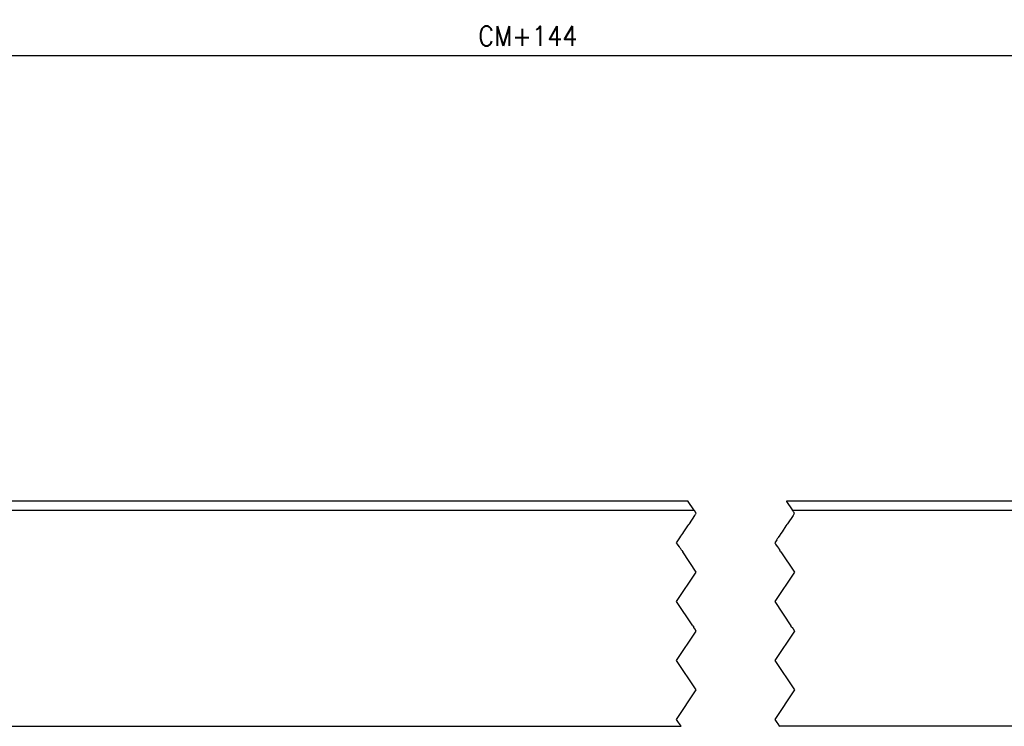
# Model space of a CAD drawing. Header units: millimetres. Extents: x -235 to 1449, y -109 to 485.
# Tile 11 of 39: x 37 to 137, y 291 to 363. Entities that reach past the tile are written whole.
import ezdxf

# ---------------------------------------------------------------- set-up
doc = ezdxf.new("R2010")
doc.units = ezdxf.units.MM
doc.linetypes.add('DOT_CENTER', pattern=[14, 12, -1, 0, -1])
doc.layers.add('1', color=7, linetype='Continuous')
doc.styles.add('CONVERTER_12', font='txt.shx', dxfattribs={"width": 0.9})
doc.dimstyles.new('ME10_DIM_25', dxfattribs={"dimtxt": 2, "dimasz": 2, "dimexe": 1, "dimexo": 1, "dimgap": 1, "dimtad": 1, "dimdsep": 46, "dimtxsty": 'CONVERTER_12', "dimsah": 1, "dimcen": 0.09, "dimclrd": 2, "dimclre": 2, "dimclrt": 2, "dimadec": 0, "dimazin": 0, "dimtfac": 1, "dimtdec": 4, "dimtix": 1, "dimtmove": 0, "dimatfit": 3, "dimfxl": 1, "dimtolj": 1, "dimtzin": 0, "dimarcsym": 0})

# ---------------------------------------------------------------- blocks, each defined once
blk = doc.blocks.new('SCALE_BODY_270__47', base_point=(-50.27, 290.79))
at = {"color": 7, "linetype": 'Continuous'}
for p, q in [((104.8, 313.73), (25.73, 313.73)), ((176.48, 313.73), (114.8, 313.73)), ((105.43, 312.79), (-47.27, 312.79)), ((178.3, 312.79), (115.43, 312.79)), ((-50.27, 290.79), (104.09, 290.79)), ((229.73, 290.79), (114.09, 290.79))]:
    blk.add_line(p, q, dxfattribs=at)
at = {"color": 2, "linetype": 'DOT_CENTER'}
for p, q in [((104.81, 313.72), (104.8, 313.73)), ((105.38, 312.86), (104.81, 313.72)), ((114.8, 313.73), (114.81, 313.72)), ((114.81, 313.72), (115.38, 312.86)), ((104.92, 311.44), (105.48, 312.29)), ((105.41, 312.82), (105.38, 312.86)), ((105.43, 312.79), (105.41, 312.82)), ((105.46, 312.74), (105.43, 312.79)), ((105.49, 312.7), (105.46, 312.74)), ((105.48, 312.29), (105.56, 312.41)), ((105.49, 312.7), (105.53, 312.64)), ((105.56, 312.59), (105.53, 312.64)), ((105.62, 312.5), (105.56, 312.59)), ((105.56, 312.41), (105.58, 312.44)), ((105.58, 312.44), (105.62, 312.5)), ((115.48, 312.29), (114.92, 311.44)), ((115.38, 312.86), (115.41, 312.82)), ((115.41, 312.82), (115.43, 312.79)), ((115.43, 312.79), (115.46, 312.74)), ((115.46, 312.74), (115.49, 312.7)), ((115.56, 312.41), (115.48, 312.29)), ((115.49, 312.7), (115.53, 312.64)), ((115.53, 312.64), (115.56, 312.59)), ((115.56, 312.59), (115.62, 312.5)), ((115.58, 312.44), (115.56, 312.41)), ((115.62, 312.5), (115.58, 312.44)), ((104.36, 310.61), (104.76, 311.21)), ((104.76, 311.21), (104.86, 311.35)), ((104.86, 311.35), (104.92, 311.44)), ((114.76, 311.21), (114.36, 310.61)), ((114.86, 311.35), (114.76, 311.21)), ((114.92, 311.44), (114.86, 311.35)), ((103.95, 309.99), (104.06, 310.16)), ((104.06, 310.16), (104.25, 310.44)), ((104.25, 310.44), (104.36, 310.61)), ((114.06, 310.16), (113.95, 309.99)), ((114.25, 310.44), (114.06, 310.16)), ((114.36, 310.61), (114.25, 310.44)), ((103.62, 309.5), (103.82, 309.79)), ((103.71, 309.37), (103.62, 309.5)), ((103.77, 309.27), (103.71, 309.37)), ((103.9, 309.08), (103.77, 309.27)), ((103.82, 309.79), (103.95, 309.99)), ((103.99, 308.94), (103.9, 309.08)), ((113.82, 309.79), (113.62, 309.5)), ((113.62, 309.5), (113.71, 309.37)), ((113.71, 309.37), (113.77, 309.27)), ((113.77, 309.27), (113.9, 309.08)), ((113.82, 309.79), (113.95, 309.99)), ((113.9, 309.08), (113.99, 308.94)), ((104.02, 308.9), (103.99, 308.94)), ((104.04, 308.88), (104.02, 308.9)), ((104.13, 308.74), (104.04, 308.88)), ((104.15, 308.7), (104.13, 308.74)), ((104.15, 308.7), (104.25, 308.56)), ((105.62, 306.5), (104.25, 308.56)), ((113.99, 308.94), (114.02, 308.9)), ((114.02, 308.9), (114.04, 308.88)), ((114.04, 308.88), (114.13, 308.74)), ((114.13, 308.74), (114.15, 308.7)), ((114.25, 308.56), (114.15, 308.7)), ((114.25, 308.56), (115.62, 306.5)), ((103.62, 303.5), (105.62, 306.5)), ((115.62, 306.5), (113.62, 303.5)), ((105.27, 301.03), (103.62, 303.5)), ((113.62, 303.5), (115.27, 301.03)), ((105.27, 301.03), (105.36, 300.89)), ((115.36, 300.89), (115.27, 301.03)), ((103.62, 297.5), (105.62, 300.5)), ((105.39, 300.85), (105.36, 300.89)), ((105.48, 300.71), (105.39, 300.85)), ((105.62, 300.5), (105.48, 300.71)), ((115.62, 300.5), (113.62, 297.5)), ((115.36, 300.89), (115.39, 300.85)), ((115.39, 300.85), (115.48, 300.71)), ((115.48, 300.71), (115.62, 300.5)), ((105.62, 294.5), (103.62, 297.5)), ((113.62, 297.5), (115.62, 294.5)), ((103.62, 291.5), (105.62, 294.5)), ((115.62, 294.5), (113.62, 291.5)), ((103.76, 291.29), (103.62, 291.5)), ((103.99, 290.94), (103.76, 291.29)), ((113.62, 291.5), (113.76, 291.29)), ((113.76, 291.29), (113.99, 290.94)), ((103.99, 290.94), (104.03, 290.89)), ((104.05, 290.85), (104.03, 290.89)), ((104.09, 290.79), (104.05, 290.85)), ((114.03, 290.89), (113.99, 290.94)), ((114.03, 290.89), (114.05, 290.85)), ((114.05, 290.85), (114.09, 290.79))]:
    blk.add_line(p, q, dxfattribs=at)
blk = doc.blocks.new('SCALE_PB_270__50', base_point=(-72.27, 290.29))
blk.add_blockref('SCALE_BODY_270__47', (-50.27, 290.79))
blk = doc.blocks.new('PB_270__56', base_point=(-72.27, 290.29))
blk.add_blockref('SCALE_PB_270__50', (-72.27, 290.29))
blk = doc.blocks.new('*D135')
at = {"layer": '1', "color": 2, "linetype": 'Continuous'}
for p, q in [((-72.27, 298.56), (-72.27, 360.16)), ((251.73, 298.56), (251.73, 360.16)), ((-72.27, 359.16), (251.73, 359.16))]:
    blk.add_line(p, q, dxfattribs=at)
at = {"layer": '1', "color": 2}
for points in [[(-70.27, 359.42), (-70.27, 358.89), (-72.27, 359.16)], [(249.73, 358.89), (249.73, 359.42), (251.73, 359.16)]]:
    blk.add_solid(points, dxfattribs=at)
at = {"layer": '1', "color": 2, "insert": (83.4, 360.16), "char_height": 2, "attachment_point": 7, "rotation": 0.0001, "line_spacing_factor": 0.60024, "style": 'CONVERTER_12'}
blk.add_mtext('CM+144', dxfattribs=at)
blk = doc.blocks.new('Inferior1', base_point=(83, 320))
blk.add_blockref('PB_270__56', (-72.269, 290.294))
at = {"layer": '1'}
dim = blk.add_linear_dim(base=(-72.269, 359.157), p1=(251.731, 297.558), p2=(-72.269, 297.558), text='CM+144', dimstyle='ME10_DIM_25', dxfattribs=at)
dim.commit()
dim.dimension.update_dxf_attribs({"geometry": '*D135', "text_midpoint": (88.205, 361.157), "text_rotation": 0.00014})

msp = doc.modelspace()

# ---------------------------------------------------------------- block references
msp.add_blockref('Inferior1', (83, 320))

doc.saveas('drawing.dxf')
